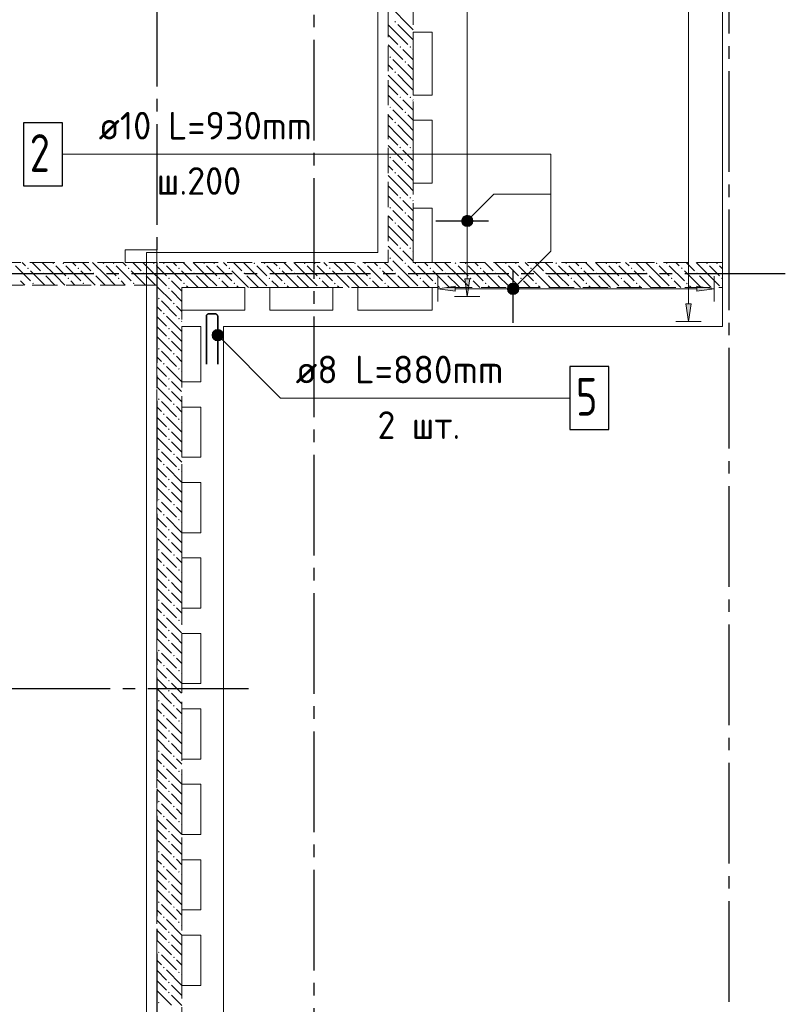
# Model space of a CAD drawing. Header units: millimetres. Extents: x 0 to 43617, y 0 to 59400.
# Tile 39 of 45: x 20734 to 26824, y 36520 to 44350. Entities that reach past the tile are written whole.
import ezdxf

# ---------------------------------------------------------------- set-up
doc = ezdxf.new("R2010")
doc.units = ezdxf.units.MM
doc.linetypes.add('______2', pattern=[270, 200, -70])
doc.linetypes.add('______5', pattern=[1100, 800, -100, 100, -100])
doc.layers.add('ЖБ Перекрытие верхний уровень', color=7, linetype='Continuous', lineweight=25, true_color=0xe0e0ff)
doc.layers.add('ЖБ Стена верхний уровень', color=7, linetype='Continuous', lineweight=25, true_color=0x006e00)
for name, color, linetype, lineweight in [('Обрамление П-обр. равн.', 7, 'Continuous', 25), ('Оси', 40, '______5', 18), ('Позиционная метка линия выноска', 7, 'Continuous', 13), ('Позиционная метка номер позиции', 7, 'Continuous', 13), ('Фиксатор', 7, 'Continuous', 25)]:
    doc.layers.add(name, color=color, linetype=linetype, lineweight=lineweight)
doc.styles.add('ISOCPEUR', font='txt')

msp = doc.modelspace()

# ---------------------------------------------------------------- hatches: boundary and pattern name
at = {"layer": 'ЖБ Стена верхний уровень', "linetype": 'Continuous', "lineweight": 18, "transparency": 33554687}
for points in [[(23714.5, 44333.1), (23721, 44339.6), (23727.4, 44333.1), (23721, 44326.6)], [(23754.4, 44133.1), (23760.9, 44139.6), (23767.4, 44133.1), (23760.9, 44126.6)], [(23834.5, 44133.1), (23840.9, 44139.6), (23847.4, 44133.1), (23840.9, 44126.6)], [(23674.5, 44053.1), (23681, 44059.6), (23687.5, 44053.1), (23681, 44046.6)], [(23794.5, 44013.1), (23801, 44019.6), (23807.5, 44013.1), (23801, 44006.6)], [(23714.5, 43933.1), (23721, 43939.6), (23727.4, 43933.1), (23721, 43926.6)], [(23754.4, 43733.1), (23760.9, 43739.6), (23767.4, 43733.1), (23760.9, 43726.6)], [(23834.5, 43733.1), (23840.9, 43739.6), (23847.4, 43733.1), (23840.9, 43726.6)], [(23674.5, 43653.1), (23681, 43659.6), (23687.5, 43653.1), (23681, 43646.6)], [(23794.5, 43613.1), (23801, 43619.6), (23807.5, 43613.1), (23801, 43606.6)], [(23714.5, 43533.1), (23721, 43539.6), (23727.4, 43533.1), (23721, 43526.6)], [(23754.4, 43333.1), (23760.9, 43339.6), (23767.4, 43333.1), (23760.9, 43326.6)], [(23834.5, 43333.1), (23840.9, 43339.6), (23847.4, 43333.1), (23840.9, 43326.6)], [(23674.5, 43253.1), (23681, 43259.6), (23687.5, 43253.1), (23681, 43246.6)], [(23794.5, 43213.1), (23801, 43219.6), (23807.5, 43213.1), (23801, 43206.6)], [(23714.5, 43133.1), (23721, 43139.6), (23727.4, 43133.1), (23721, 43126.6)], [(23754.4, 42933.1), (23760.9, 42939.6), (23767.4, 42933.1), (23760.9, 42926.6)], [(23834.5, 42933.1), (23840.9, 42939.6), (23847.4, 42933.1), (23840.9, 42926.6)], [(23674.5, 42853.1), (23681, 42859.6), (23687.5, 42853.1), (23681, 42846.6)], [(23794.5, 42813.1), (23801, 42819.6), (23807.5, 42813.1), (23801, 42806.6)], [(23714.5, 42733.1), (23721, 42739.6), (23727.4, 42733.1), (23721, 42726.6)], [(23754.4, 42533.1), (23760.9, 42539.6), (23767.4, 42533.1), (23760.9, 42526.6)], [(23834.5, 42533.1), (23840.9, 42539.6), (23847.4, 42533.1), (23840.9, 42526.6)], [(23674.5, 42453.1), (23681, 42459.6), (23687.5, 42453.1), (23681, 42446.6)], [(20794.5, 42373.1), (20801, 42379.6), (20807.5, 42373.1), (20801, 42366.6)], [(20994.5, 42413.1), (21001, 42419.6), (21007.5, 42413.1), (21001, 42406.6)], [(21074.5, 42413.1), (21081, 42419.6), (21087.5, 42413.1), (21081, 42406.6)], [(21194.5, 42373.1), (21201, 42379.6), (21207.5, 42373.1), (21201, 42366.6)], [(21394.5, 42413.1), (21401, 42419.6), (21407.5, 42413.1), (21401, 42406.6)], [(21474.5, 42413.1), (21481, 42419.6), (21487.5, 42413.1), (21481, 42406.6)], [(21594.5, 42373.1), (21601, 42379.6), (21607.5, 42373.1), (21601, 42366.6)], [(21794.5, 42413.1), (21801, 42419.6), (21807.5, 42413.1), (21801, 42406.6)], [(21874.5, 42413.1), (21881, 42419.6), (21887.5, 42413.1), (21881, 42406.6)], [(21994.5, 42373.1), (22001, 42379.6), (22007.5, 42373.1), (22001, 42366.6)], [(22194.5, 42413.1), (22201, 42419.6), (22207.5, 42413.1), (22201, 42406.6)], [(22274.5, 42413.1), (22281, 42419.6), (22287.5, 42413.1), (22281, 42406.6)], [(22394.5, 42373.1), (22401, 42379.6), (22407.5, 42373.1), (22401, 42366.6)], [(22594.5, 42413.1), (22601, 42419.6), (22607.5, 42413.1), (22601, 42406.6)], [(22674.5, 42413.1), (22681, 42419.6), (22687.5, 42413.1), (22681, 42406.6)], [(22794.5, 42373.1), (22801, 42379.6), (22807.5, 42373.1), (22801, 42366.6)], [(22994.5, 42413.1), (23001, 42419.6), (23007.5, 42413.1), (23001, 42406.6)], [(23074.5, 42413.1), (23081, 42419.6), (23087.5, 42413.1), (23081, 42406.6)], [(23194.5, 42373.1), (23201, 42379.6), (23207.5, 42373.1), (23201, 42366.6)], [(23394.5, 42413.1), (23401, 42419.6), (23407.5, 42413.1), (23401, 42406.6)], [(23474.5, 42413.1), (23481, 42419.6), (23487.5, 42413.1), (23481, 42406.6)], [(23594.5, 42373.1), (23601, 42379.6), (23607.5, 42373.1), (23601, 42366.6)], [(23794.5, 42413.1), (23801, 42419.6), (23807.5, 42413.1), (23801, 42406.6)], [(23874.5, 42413.1), (23881, 42419.6), (23887.5, 42413.1), (23881, 42406.6)], [(23994.5, 42373.1), (24001, 42379.6), (24007.5, 42373.1), (24001, 42366.6)], [(24194.5, 42413.1), (24201, 42419.6), (24207.5, 42413.1), (24201, 42406.6)], [(24274.5, 42413.1), (24281, 42419.6), (24287.5, 42413.1), (24281, 42406.6)], [(24394.5, 42373.1), (24401, 42379.6), (24407.5, 42373.1), (24401, 42366.6)], [(24594.5, 42413.1), (24601, 42419.6), (24607.5, 42413.1), (24601, 42406.6)], [(24674.5, 42413.1), (24681, 42419.6), (24687.5, 42413.1), (24681, 42406.6)], [(24794.5, 42373.1), (24801, 42379.6), (24807.5, 42373.1), (24801, 42366.6)], [(24994.5, 42413.1), (25001, 42419.6), (25007.5, 42413.1), (25001, 42406.6)], [(25074.5, 42413.1), (25081, 42419.6), (25087.5, 42413.1), (25081, 42406.6)], [(25194.5, 42373.1), (25201, 42379.6), (25207.5, 42373.1), (25201, 42366.6)], [(25394.5, 42413.1), (25401, 42419.6), (25407.5, 42413.1), (25401, 42406.6)], [(25474.5, 42413.1), (25481, 42419.6), (25487.5, 42413.1), (25481, 42406.6)], [(25594.5, 42373.1), (25601, 42379.6), (25607.5, 42373.1), (25601, 42366.6)], [(25794.5, 42413.1), (25801, 42419.6), (25807.5, 42413.1), (25801, 42406.6)], [(25874.5, 42413.1), (25881, 42419.6), (25887.5, 42413.1), (25881, 42406.6)], [(25994.5, 42373.1), (26001, 42379.6), (26007.5, 42373.1), (26001, 42366.6)], [(26194.5, 42413.1), (26201, 42419.6), (26207.5, 42413.1), (26201, 42406.6)], [(26274.5, 42413.1), (26281, 42419.6), (26287.5, 42413.1), (26281, 42406.6)], [(20914.5, 42333.1), (20921, 42339.6), (20927.4, 42333.1), (20921, 42326.6)], [(21114.5, 42293.1), (21121, 42299.6), (21127.4, 42293.1), (21121, 42286.6)], [(21314.5, 42333.1), (21321, 42339.6), (21327.4, 42333.1), (21321, 42326.6)], [(21514.5, 42293.1), (21521, 42299.6), (21527.4, 42293.1), (21521, 42286.6)], [(21714.5, 42333.1), (21721, 42339.6), (21727.4, 42333.1), (21721, 42326.6)], [(21914.5, 42293.1), (21921, 42299.6), (21927.4, 42293.1), (21921, 42286.6)], [(22114.5, 42333.1), (22121, 42339.6), (22127.4, 42333.1), (22121, 42326.6)], [(22314.5, 42293.1), (22321, 42299.6), (22327.4, 42293.1), (22321, 42286.6)], [(22514.5, 42333.1), (22521, 42339.6), (22527.4, 42333.1), (22521, 42326.6)], [(22714.5, 42293.1), (22721, 42299.6), (22727.4, 42293.1), (22721, 42286.6)], [(22914.5, 42333.1), (22921, 42339.6), (22927.4, 42333.1), (22921, 42326.6)], [(23114.5, 42293.1), (23121, 42299.6), (23127.4, 42293.1), (23121, 42286.6)], [(23314.5, 42333.1), (23321, 42339.6), (23327.4, 42333.1), (23321, 42326.6)], [(23514.5, 42293.1), (23521, 42299.6), (23527.4, 42293.1), (23521, 42286.6)], [(23714.5, 42333.1), (23721, 42339.6), (23727.4, 42333.1), (23721, 42326.6)], [(23914.5, 42293.1), (23921, 42299.6), (23927.4, 42293.1), (23921, 42286.6)], [(24114.5, 42333.1), (24121, 42339.6), (24127.4, 42333.1), (24121, 42326.6)], [(24314.5, 42293.1), (24321, 42299.6), (24327.4, 42293.1), (24321, 42286.6)], [(24514.5, 42333.1), (24521, 42339.6), (24527.4, 42333.1), (24521, 42326.6)], [(24714.5, 42293.1), (24721, 42299.6), (24727.4, 42293.1), (24721, 42286.6)], [(24914.5, 42333.1), (24921, 42339.6), (24927.4, 42333.1), (24921, 42326.6)], [(25114.5, 42293.1), (25121, 42299.6), (25127.4, 42293.1), (25121, 42286.6)], [(25314.5, 42333.1), (25321, 42339.6), (25327.4, 42333.1), (25321, 42326.6)], [(25514.5, 42293.1), (25521, 42299.6), (25527.4, 42293.1), (25521, 42286.6)], [(25714.5, 42333.1), (25721, 42339.6), (25727.4, 42333.1), (25721, 42326.6)], [(25914.5, 42293.1), (25921, 42299.6), (25927.4, 42293.1), (25921, 42286.6)], [(26114.5, 42333.1), (26121, 42339.6), (26127.4, 42333.1), (26121, 42326.6)], [(26314.5, 42293.1), (26321, 42299.6), (26324, 42296.6), (26324, 42289.7), (26321, 42286.6)], [(20834.5, 42253.1), (20840.9, 42259.6), (20847.4, 42253.1), (20840.9, 42246.6)], [(21234.5, 42253.1), (21240.9, 42259.6), (21247.4, 42253.1), (21240.9, 42246.6)], [(21634.5, 42253.1), (21640.9, 42259.6), (21647.4, 42253.1), (21640.9, 42246.6)], [(21914.5, 42213.1), (21921, 42219.6), (21927.4, 42213.1), (21921, 42206.6)], [(22034.5, 42253.1), (22040.9, 42259.6), (22047.4, 42253.1), (22040.9, 42246.6)], [(22434.5, 42253.1), (22440.9, 42259.6), (22447.4, 42253.1), (22440.9, 42246.6)], [(22834.5, 42253.1), (22840.9, 42259.6), (22847.4, 42253.1), (22840.9, 42246.6)], [(23234.5, 42253.1), (23240.9, 42259.6), (23247.4, 42253.1), (23240.9, 42246.6)], [(23634.5, 42253.1), (23640.9, 42259.6), (23647.4, 42253.1), (23640.9, 42246.6)], [(24034.5, 42253.1), (24040.9, 42259.6), (24047.4, 42253.1), (24040.9, 42246.6)], [(24434.5, 42253.1), (24440.9, 42259.6), (24447.4, 42253.1), (24440.9, 42246.6)], [(24834.5, 42253.1), (24840.9, 42259.6), (24847.4, 42253.1), (24840.9, 42246.6)], [(25234.5, 42253.1), (25240.9, 42259.6), (25247.4, 42253.1), (25240.9, 42246.6)], [(25634.5, 42253.1), (25640.9, 42259.6), (25647.4, 42253.1), (25640.9, 42246.6)], [(26034.5, 42253.1), (26040.9, 42259.6), (26047.4, 42253.1), (26040.9, 42246.6)], [(21834.5, 42133.1), (21840.9, 42139.6), (21847.4, 42133.1), (21840.9, 42126.6)], [(21954.4, 42093.1), (21960.9, 42099.6), (21967.4, 42093.1), (21960.9, 42086.6)], [(21874.5, 42013.1), (21881, 42019.6), (21887.5, 42013.1), (21881, 42006.6)], [(21994.5, 41973.1), (22001, 41979.6), (22007.5, 41973.1), (22001, 41966.6)], [(21914.5, 41893.1), (21921, 41899.6), (21927.4, 41893.1), (21921, 41886.6)], [(21914.5, 41813.1), (21921, 41819.6), (21927.4, 41813.1), (21921, 41806.6)], [(21834.5, 41733.1), (21840.9, 41739.6), (21847.4, 41733.1), (21840.9, 41726.6)], [(21954.4, 41693.1), (21960.9, 41699.6), (21967.4, 41693.1), (21960.9, 41686.6)], [(21874.5, 41613.1), (21881, 41619.6), (21887.5, 41613.1), (21881, 41606.6)], [(21994.5, 41573.1), (22001, 41579.6), (22007.5, 41573.1), (22001, 41566.6)], [(21914.5, 41493.1), (21921, 41499.6), (21927.4, 41493.1), (21921, 41486.6)], [(21914.5, 41413.1), (21921, 41419.6), (21927.4, 41413.1), (21921, 41406.6)], [(21834.5, 41333.1), (21840.9, 41339.6), (21847.4, 41333.1), (21840.9, 41326.6)], [(21954.4, 41293.1), (21960.9, 41299.6), (21967.4, 41293.1), (21960.9, 41286.6)], [(21874.5, 41213.1), (21881, 41219.6), (21887.5, 41213.1), (21881, 41206.6)], [(21994.5, 41173.1), (22001, 41179.6), (22007.5, 41173.1), (22001, 41166.6)], [(21914.5, 41093.1), (21921, 41099.6), (21927.4, 41093.1), (21921, 41086.6)], [(21914.5, 41013.1), (21921, 41019.6), (21927.4, 41013.1), (21921, 41006.6)], [(21834.5, 40933.1), (21840.9, 40939.6), (21847.4, 40933.1), (21840.9, 40926.6)], [(21954.4, 40893.1), (21960.9, 40899.6), (21967.4, 40893.1), (21960.9, 40886.6)], [(21874.5, 40813.1), (21881, 40819.6), (21887.5, 40813.1), (21881, 40806.6)], [(21994.5, 40773.1), (22001, 40779.6), (22007.5, 40773.1), (22001, 40766.6)], [(21914.5, 40693.1), (21921, 40699.6), (21927.4, 40693.1), (21921, 40686.6)], [(21914.5, 40613.1), (21921, 40619.6), (21927.4, 40613.1), (21921, 40606.6)], [(21834.5, 40533.1), (21840.9, 40539.6), (21847.4, 40533.1), (21840.9, 40526.6)], [(21954.4, 40493.1), (21960.9, 40499.6), (21967.4, 40493.1), (21960.9, 40486.6)], [(21874.5, 40413.1), (21881, 40419.6), (21887.5, 40413.1), (21881, 40406.6)], [(21994.5, 40373.1), (22001, 40379.6), (22007.5, 40373.1), (22001, 40366.6)], [(21914.5, 40293.1), (21921, 40299.6), (21927.4, 40293.1), (21921, 40286.6)], [(21914.5, 40213.1), (21921, 40219.6), (21927.4, 40213.1), (21921, 40206.6)], [(21834.5, 40133.1), (21840.9, 40139.6), (21847.4, 40133.1), (21840.9, 40126.6)], [(21954.4, 40093.1), (21960.9, 40099.6), (21967.4, 40093.1), (21960.9, 40086.6)], [(21874.5, 40013.1), (21881, 40019.6), (21887.5, 40013.1), (21881, 40006.6)], [(21994.5, 39973.1), (22001, 39979.6), (22007.5, 39973.1), (22001, 39966.6)], [(21914.5, 39893.1), (21921, 39899.6), (21927.4, 39893.1), (21921, 39886.6)], [(21914.5, 39813.1), (21921, 39819.6), (21927.4, 39813.1), (21921, 39806.6)], [(21834.5, 39733.1), (21840.9, 39739.6), (21847.4, 39733.1), (21840.9, 39726.6)], [(21954.4, 39693.1), (21960.9, 39699.6), (21967.4, 39693.1), (21960.9, 39686.6)], [(21874.5, 39613.1), (21881, 39619.6), (21887.5, 39613.1), (21881, 39606.6)], [(21994.5, 39573.1), (22001, 39579.6), (22007.5, 39573.1), (22001, 39566.6)], [(21914.5, 39493.1), (21921, 39499.6), (21927.4, 39493.1), (21921, 39486.6)], [(21914.5, 39413.1), (21921, 39419.6), (21927.4, 39413.1), (21921, 39406.6)], [(21834.5, 39333.1), (21840.9, 39339.6), (21847.4, 39333.1), (21840.9, 39326.6)], [(21954.4, 39293.1), (21960.9, 39299.6), (21967.4, 39293.1), (21960.9, 39286.6)], [(21874.5, 39213.1), (21881, 39219.6), (21887.5, 39213.1), (21881, 39206.6)], [(21994.5, 39173.1), (22001, 39179.6), (22007.5, 39173.1), (22001, 39166.6)], [(21914.5, 39093.1), (21921, 39099.6), (21927.4, 39093.1), (21921, 39086.6)], [(21914.5, 39013.1), (21921, 39019.6), (21927.4, 39013.1), (21921, 39006.6)], [(21834.5, 38933.1), (21840.9, 38939.6), (21847.4, 38933.1), (21840.9, 38926.6)], [(21954.4, 38893.1), (21960.9, 38899.6), (21967.4, 38893.1), (21960.9, 38886.6)], [(21874.5, 38813.1), (21881, 38819.6), (21887.5, 38813.1), (21881, 38806.6)], [(21994.5, 38773.1), (22001, 38779.6), (22007.5, 38773.1), (22001, 38766.6)], [(21914.5, 38693.1), (21921, 38699.6), (21927.4, 38693.1), (21921, 38686.6)], [(21914.5, 38613.1), (21921, 38619.6), (21927.4, 38613.1), (21921, 38606.6)], [(21834.5, 38533.1), (21840.9, 38539.6), (21847.4, 38533.1), (21840.9, 38526.6)], [(21954.4, 38493.1), (21960.9, 38499.6), (21967.4, 38493.1), (21960.9, 38486.6)], [(21874.5, 38413.1), (21881, 38419.6), (21887.5, 38413.1), (21881, 38406.6)], [(21994.5, 38373.1), (22001, 38379.6), (22007.5, 38373.1), (22001, 38366.6)], [(21914.5, 38293.1), (21921, 38299.6), (21927.4, 38293.1), (21921, 38286.6)], [(21914.5, 38213.1), (21921, 38219.6), (21927.4, 38213.1), (21921, 38206.6)], [(21834.5, 38133.1), (21840.9, 38139.6), (21847.4, 38133.1), (21840.9, 38126.6)], [(21954.4, 38093.1), (21960.9, 38099.6), (21967.4, 38093.1), (21960.9, 38086.6)], [(21874.5, 38013.1), (21881, 38019.6), (21887.5, 38013.1), (21881, 38006.6)], [(21994.5, 37973.1), (22001, 37979.6), (22007.5, 37973.1), (22001, 37966.6)], [(21914.5, 37893.1), (21921, 37899.6), (21927.4, 37893.1), (21921, 37886.6)], [(21914.5, 37813.1), (21921, 37819.6), (21927.4, 37813.1), (21921, 37806.6)], [(21834.5, 37733.1), (21840.9, 37739.6), (21847.4, 37733.1), (21840.9, 37726.6)], [(21954.4, 37693.1), (21960.9, 37699.6), (21967.4, 37693.1), (21960.9, 37686.6)], [(21874.5, 37613.1), (21881, 37619.6), (21887.5, 37613.1), (21881, 37606.6)], [(21994.5, 37573.1), (22001, 37579.6), (22007.5, 37573.1), (22001, 37566.6)], [(21914.5, 37493.1), (21921, 37499.6), (21927.4, 37493.1), (21921, 37486.6)], [(21914.5, 37413.1), (21921, 37419.6), (21927.4, 37413.1), (21921, 37406.6)], [(21834.5, 37333.1), (21840.9, 37339.6), (21847.4, 37333.1), (21840.9, 37326.6)], [(21954.4, 37293.1), (21960.9, 37299.6), (21967.4, 37293.1), (21960.9, 37286.6)], [(21874.5, 37213.1), (21881, 37219.6), (21887.5, 37213.1), (21881, 37206.6)], [(21994.5, 37173.1), (22001, 37179.6), (22007.5, 37173.1), (22001, 37166.6)], [(21914.5, 37093.1), (21921, 37099.6), (21927.4, 37093.1), (21921, 37086.6)], [(21914.5, 37013.1), (21921, 37019.6), (21927.4, 37013.1), (21921, 37006.6)], [(21834.5, 36933.1), (21840.9, 36939.6), (21847.4, 36933.1), (21840.9, 36926.6)], [(21954.4, 36893.1), (21960.9, 36899.6), (21967.4, 36893.1), (21960.9, 36886.6)], [(21874.5, 36813.1), (21881, 36819.6), (21887.5, 36813.1), (21881, 36806.6)], [(21994.5, 36773.1), (22001, 36779.6), (22007.5, 36773.1), (22001, 36766.6)], [(21914.5, 36693.1), (21921, 36699.6), (21927.4, 36693.1), (21921, 36686.6)], [(21914.5, 36613.1), (21921, 36619.6), (21927.4, 36613.1), (21921, 36606.6)], [(21834.5, 36533.1), (21840.9, 36539.6), (21847.4, 36533.1), (21840.9, 36526.6)]]:
    msp.add_hatch(color=7, dxfattribs=at).paths.add_polyline_path(points, flags=16)
at = {"layer": 'Обрамление П-обр. равн.', "linetype": 'Continuous', "lineweight": 13, "transparency": 33554687}
for points in [[(24256.5, 42750), (24331.5, 42750), (24326.2, 42768.8)], [(24256.5, 42750), (24326.2, 42768.8), (24261.7, 42768.8)], [(24261.7, 42768.8), (24326.2, 42768.8), (24312.8, 42782.3)], [(24261.7, 42768.8), (24312.8, 42782.3), (24275.3, 42782.3)], [(24275.3, 42782.3), (24312.8, 42782.3), (24294, 42787.5)], [(24261.7, 42731.2), (24331.5, 42750), (24256.5, 42750)], [(24261.7, 42731.2), (24326.2, 42731.2), (24331.5, 42750)], [(24275.3, 42717.7), (24326.2, 42731.2), (24261.7, 42731.2)], [(24275.3, 42717.7), (24312.8, 42717.7), (24326.2, 42731.2)], [(24312.8, 42717.7), (24275.3, 42717.7), (24294, 42712.5)], [(24626.7, 42191.2), (24626.7, 42228.7), (24621.5, 42210)], [(24626.7, 42228.7), (24640.2, 42177.7), (24640.2, 42242.2)], [(24626.7, 42228.7), (24626.7, 42191.2), (24640.2, 42177.7)], [(24640.2, 42242.2), (24659, 42172.5), (24659, 42247.5)], [(24640.2, 42242.2), (24640.2, 42177.7), (24659, 42172.5)], [(24659, 42247.5), (24659, 42172.5), (24677.7, 42177.7)], [(24659, 42247.5), (24677.7, 42177.7), (24677.7, 42242.2)], [(24677.7, 42242.2), (24677.7, 42177.7), (24691.2, 42191.2)], [(24677.7, 42242.2), (24691.2, 42191.2), (24691.2, 42228.7)], [(24691.2, 42228.7), (24691.2, 42191.2), (24696.5, 42210)], [(26119, 42190), (26259, 42210), (26119, 42230)]]:
    msp.add_hatch(color=7, dxfattribs=at).paths.add_polyline_path(points)
for points in [[(24314, 42290), (24294, 42150), (24274, 42290)], [(24199, 42190), (24059, 42210), (24199, 42230)], [(26074, 42090), (26054, 41950), (26034, 42090)]]:
    msp.add_hatch(color=7, dxfattribs=at).paths.add_polyline_path(points, flags=16)
at = {"layer": 'Позиционная метка номер позиции', "linetype": 'Continuous', "lineweight": 13, "transparency": 33554687}
for points in [[(24250.7, 42761.5), (24325.8, 42718.2), (24262.2, 42781.8)], [(24250.7, 42738.5), (24305.5, 42706.7), (24250.7, 42761.5)], [(24250.7, 42761.5), (24305.5, 42706.7), (24325.8, 42718.2)], [(24262.2, 42781.8), (24337.3, 42738.5), (24282.5, 42793.3)], [(24262.2, 42781.8), (24325.8, 42718.2), (24337.3, 42738.5)], [(24282.5, 42793.3), (24337.3, 42738.5), (24337.3, 42761.5)], [(24282.5, 42793.3), (24337.3, 42761.5), (24305.5, 42793.3)], [(24305.5, 42793.3), (24337.3, 42761.5), (24325.8, 42781.8)], [(24282.5, 42706.7), (24250.7, 42738.5), (24262.2, 42718.2)], [(24250.7, 42738.5), (24282.5, 42706.7), (24305.5, 42706.7)], [(24615.7, 42221.5), (24690.8, 42178.2), (24627.2, 42241.8)], [(24615.7, 42198.5), (24670.5, 42166.7), (24615.7, 42221.5)], [(24615.7, 42221.5), (24670.5, 42166.7), (24690.8, 42178.2)], [(24627.2, 42241.8), (24702.3, 42198.5), (24647.5, 42253.3)], [(24627.2, 42241.8), (24690.8, 42178.2), (24702.3, 42198.5)], [(24647.5, 42253.3), (24702.3, 42198.5), (24702.3, 42221.5)], [(24647.5, 42253.3), (24702.3, 42221.5), (24670.5, 42253.3)], [(24670.5, 42253.3), (24702.3, 42221.5), (24690.8, 42241.8)], [(24647.5, 42166.7), (24615.7, 42198.5), (24627.2, 42178.2)], [(24615.7, 42198.5), (24647.5, 42166.7), (24670.5, 42166.7)], [(22265.7, 41852.4), (22297.5, 41884.3), (22277.2, 41872.8)], [(22297.5, 41884.3), (22265.7, 41852.4), (22265.7, 41829.5)], [(22297.5, 41884.3), (22265.7, 41829.5), (22320.5, 41884.3)], [(22320.5, 41884.3), (22265.7, 41829.5), (22277.2, 41809.2)], [(22320.5, 41884.3), (22277.2, 41809.2), (22340.8, 41872.8)], [(22340.8, 41872.8), (22277.2, 41809.2), (22297.5, 41797.7)], [(22340.8, 41872.8), (22297.5, 41797.7), (22352.3, 41852.4)], [(22352.3, 41852.4), (22297.5, 41797.7), (22320.5, 41797.7)], [(22352.3, 41852.4), (22320.5, 41797.7), (22352.3, 41829.5)], [(22352.3, 41829.5), (22320.5, 41797.7), (22340.8, 41809.2)]]:
    msp.add_hatch(color=7, dxfattribs=at).paths.add_polyline_path(points)

# ---------------------------------------------------------------- linework, layer by layer
at = {"layer": 'ЖБ Перекрытие верхний уровень', "color": 7, "linetype": 'Continuous', "lineweight": 18, "transparency": 33554687}
for p, q in [((26324, 41910), (26324, 50590)), ((23864, 43750), (23864, 44250)), ((23864, 44250), (24014, 44250)), ((24014, 44250), (24014, 43750)), ((24014, 43750), (23864, 43750)), ((23864, 43050), (23864, 43550)), ((23864, 43550), (24014, 43550)), ((24014, 43550), (24014, 43050)), ((24014, 43050), (23864, 43050)), ((23864, 42850), (24014, 42850)), ((23864, 42420), (23864, 42850)), ((24014, 42850), (24014, 42420)), ((21824, 42520), (21574, 42520)), ((21574, 42520), (21574, 42420)), ((21824, 42420), (21824, 42520)), ((21574, 42420), (21824, 42420)), ((24014, 42420), (23864, 42420)), ((22024, 42040), (22024, 42220)), ((22024, 42220), (22524, 42220)), ((22524, 42220), (22524, 42040)), ((22724, 42040), (22724, 42220)), ((22724, 42220), (23224, 42220)), ((23224, 42220), (23224, 42040)), ((23424, 42220), (24014, 42220)), ((23424, 42040), (23424, 42220)), ((24014, 42220), (24014, 42040)), ((22524, 42040), (22024, 42040)), ((23224, 42040), (22724, 42040)), ((24014, 42040), (23424, 42040)), ((22024, 41470), (22024, 41910)), ((22024, 41910), (22174, 41910)), ((22174, 41910), (22174, 41470)), ((22354, 32653), (22354, 41910)), ((22354, 41910), (26324, 41910)), ((22174, 41470), (22024, 41470)), ((22024, 40870), (22024, 41270)), ((22024, 41270), (22174, 41270)), ((22174, 41270), (22174, 40870)), ((22174, 40870), (22024, 40870)), ((22024, 40270), (22024, 40670)), ((22024, 40670), (22174, 40670)), ((22174, 40670), (22174, 40270)), ((22174, 40270), (22024, 40270)), ((22024, 40070), (22174, 40070)), ((22024, 39670), (22024, 40070)), ((22174, 40070), (22174, 39670)), ((22174, 39670), (22024, 39670)), ((22024, 39070), (22024, 39470)), ((22024, 39470), (22174, 39470)), ((22174, 39470), (22174, 39070)), ((22174, 39070), (22024, 39070)), ((22024, 38470), (22024, 38870)), ((22024, 38870), (22174, 38870)), ((22174, 38870), (22174, 38470)), ((22174, 38470), (22024, 38470)), ((22024, 38270), (22174, 38270)), ((22024, 37870), (22024, 38270)), ((22174, 38270), (22174, 37870)), ((22174, 37870), (22024, 37870)), ((22024, 37670), (22174, 37670)), ((22024, 37270), (22024, 37670)), ((22174, 37670), (22174, 37270)), ((22174, 37270), (22024, 37270)), ((22024, 37070), (22174, 37070)), ((22024, 36670), (22024, 37070)), ((22174, 37070), (22174, 36670)), ((22174, 36670), (22024, 36670))]:
    msp.add_line(p, q, dxfattribs=at)
at = {"layer": 'ЖБ Стена верхний уровень', "color": 251, "linetype": '______2', "lineweight": 13, "true_color": 0x656565, "transparency": 33554687}
for p, q in [((23664, 44950), (23664, 42420)), ((23864, 42420), (23864, 44950)), ((21824, 42420), (16924, 42420)), ((23664, 42420), (21824, 42420)), ((26324, 42420), (23864, 42420)), ((26324, 42220), (26324, 42420)), ((16244, 42240), (21824, 42240)), ((21824, 42240), (21824, 42220)), ((21824, 42220), (21824, 35830)), ((22024, 42220), (23664, 42220)), ((22024, 32516.4), (22024, 42220)), ((23664, 42220), (23864, 42220)), ((23864, 42220), (26324, 42220))]:
    msp.add_line(p, q, dxfattribs=at)
at = {"layer": 'ЖБ Стена верхний уровень', "color": 9, "linetype": 'Continuous', "lineweight": 18, "true_color": 0xc7c7c7, "transparency": 33554687}
for p, q in [((23821, 44313.1), (23701, 44433.1)), ((23740.9, 44233.1), (23664, 44310.1)), ((23740.9, 44313.1), (23821, 44233.1)), ((23821, 44313.1), (23864, 44270.1)), ((23664, 44230.1), (23740.9, 44153.1)), ((23740.9, 44233.1), (23821, 44153.1)), ((23821, 44233.1), (23864, 44190.1)), ((23664, 44150.1), (23781, 44033.1)), ((23821, 44073.1), (23781, 44113.1)), ((23860.9, 44113.1), (23864, 44110.1)), ((23821, 43913.1), (23701, 44033.1)), ((23860.9, 44033.1), (23821, 44073.1)), ((23664, 43990.1), (23701, 43953.1)), ((23821, 43993.1), (23864, 43950.1)), ((23740.9, 43833.1), (23664, 43910.1)), ((23740.9, 43913.1), (23821, 43833.1)), ((23821, 43913.1), (23864, 43870.1)), ((23664, 43830.1), (23740.9, 43753.1)), ((23740.9, 43833.1), (23821, 43753.1)), ((23821, 43833.1), (23864, 43790.1)), ((23664, 43750.1), (23781, 43633.1)), ((23821, 43673.1), (23781, 43713.1)), ((23860.9, 43713.1), (23864, 43710.1)), ((23821, 43513.1), (23701, 43633.1)), ((23860.9, 43633.1), (23821, 43673.1)), ((23664, 43590.1), (23701, 43553.1)), ((23821, 43593.1), (23864, 43550.1)), ((23740.9, 43433.1), (23664, 43510.1)), ((23740.9, 43513.1), (23821, 43433.1)), ((23821, 43513.1), (23864, 43470.1)), ((23664, 43430.1), (23740.9, 43353.1)), ((23740.9, 43433.1), (23821, 43353.1)), ((23821, 43433.1), (23864, 43390.1)), ((23664, 43350.1), (23781, 43233.1)), ((23821, 43273.1), (23781, 43313.1)), ((23860.9, 43313.1), (23864, 43310.1)), ((23821, 43113.1), (23701, 43233.1)), ((23860.9, 43233.1), (23821, 43273.1)), ((23664, 43190.1), (23701, 43153.1)), ((23821, 43193.1), (23864, 43150.1)), ((23740.9, 43033.1), (23664, 43110.1)), ((23740.9, 43113.1), (23821, 43033.1)), ((23821, 43113.1), (23864, 43070.1)), ((23664, 43030.1), (23740.9, 42953.1)), ((23740.9, 43033.1), (23821, 42953.1)), ((23821, 43033.1), (23864, 42990.1)), ((23664, 42950.1), (23781, 42833.1)), ((23821, 42873.1), (23781, 42913.1)), ((23860.9, 42913.1), (23864, 42910.1)), ((23821, 42713.1), (23701, 42833.1)), ((23860.9, 42833.1), (23821, 42873.1)), ((23664, 42790.1), (23701, 42753.1)), ((23821, 42793.1), (23864, 42750.1)), ((23740.9, 42633.1), (23664, 42710.1)), ((23740.9, 42713.1), (23821, 42633.1)), ((23821, 42713.1), (23864, 42670.1)), ((23664, 42630.1), (23740.9, 42553.1)), ((23740.9, 42633.1), (23821, 42553.1)), ((23821, 42633.1), (23864, 42590.1)), ((23664, 42550.1), (23781, 42433.1)), ((23821, 42473.1), (23781, 42513.1)), ((23860.9, 42433.1), (23821, 42473.1)), ((23860.9, 42513.1), (23864, 42510.1)), ((20701, 42393.1), (20821, 42273.1)), ((20754.1, 42420), (20781, 42393.1)), ((20834.1, 42420), (20901, 42353.1)), ((21021, 42313.1), (20914.1, 42420)), ((21021, 42393.1), (21101, 42313.1)), ((21101, 42393.1), (21221, 42273.1)), ((21154.1, 42420), (21181, 42393.1)), ((21234.1, 42420), (21301, 42353.1)), ((21421, 42313.1), (21314.1, 42420)), ((21421, 42393.1), (21501, 42313.1)), ((21501, 42393.1), (21621, 42273.1)), ((21554.1, 42420), (21581, 42393.1)), ((21634.1, 42420), (21701, 42353.1)), ((21821, 42313.1), (21714.1, 42420)), ((21821, 42393.1), (21824, 42390.1)), ((21824, 42390.1), (21901, 42313.1)), ((21901, 42393.1), (22021, 42273.1)), ((21954.1, 42420), (21981, 42393.1)), ((22034.1, 42420), (22101, 42353.1)), ((22221, 42313.1), (22114.1, 42420)), ((22221, 42393.1), (22301, 42313.1)), ((22301, 42393.1), (22421, 42273.1)), ((22354.1, 42420), (22381, 42393.1)), ((22434.1, 42420), (22501, 42353.1)), ((22621, 42313.1), (22514.1, 42420)), ((22621, 42393.1), (22701, 42313.1)), ((22701, 42393.1), (22821, 42273.1)), ((22754.1, 42420), (22781, 42393.1)), ((22834.1, 42420), (22901, 42353.1)), ((23021, 42313.1), (22914.1, 42420)), ((23021, 42393.1), (23101, 42313.1)), ((23101, 42393.1), (23221, 42273.1)), ((23154.1, 42420), (23181, 42393.1)), ((23234.1, 42420), (23301, 42353.1)), ((23421, 42313.1), (23314.1, 42420)), ((23421, 42393.1), (23501, 42313.1)), ((23501, 42393.1), (23621, 42273.1)), ((23554.1, 42420), (23581, 42393.1)), ((23634.1, 42420), (23664, 42390.1)), ((23664, 42390.1), (23701, 42353.1)), ((23821, 42313.1), (23701, 42433.1)), ((23821, 42393.1), (23864, 42350.1)), ((23901, 42393.1), (24021, 42273.1)), ((23954.1, 42420), (23981, 42393.1)), ((24034.1, 42420), (24101, 42353.1)), ((24221, 42313.1), (24114.1, 42420)), ((24221, 42393.1), (24301, 42313.1)), ((24301, 42393.1), (24421, 42273.1)), ((24354.1, 42420), (24381, 42393.1)), ((24434.1, 42420), (24501, 42353.1)), ((24621, 42313.1), (24514.1, 42420)), ((24621, 42393.1), (24701, 42313.1)), ((24701, 42393.1), (24821, 42273.1)), ((24754.1, 42420), (24781, 42393.1)), ((24834.1, 42420), (24901, 42353.1)), ((25021, 42313.1), (24914.1, 42420)), ((25021, 42393.1), (25101, 42313.1)), ((25101, 42393.1), (25221, 42273.1)), ((25154.1, 42420), (25181, 42393.1)), ((25234.1, 42420), (25301, 42353.1)), ((25421, 42313.1), (25314.1, 42420)), ((25421, 42393.1), (25501, 42313.1)), ((25501, 42393.1), (25621, 42273.1)), ((25554.1, 42420), (25581, 42393.1)), ((25634.1, 42420), (25701, 42353.1)), ((25821, 42313.1), (25714.1, 42420)), ((25821, 42393.1), (25901, 42313.1)), ((25901, 42393.1), (26021, 42273.1)), ((25954.1, 42420), (25981, 42393.1)), ((26034.1, 42420), (26101, 42353.1)), ((26221, 42313.1), (26114.1, 42420)), ((26221, 42393.1), (26301, 42313.1)), ((26301, 42393.1), (26324, 42370.1)), ((20934.1, 42240), (20821, 42353.1)), ((20940.9, 42313.1), (21014.1, 42240)), ((21021, 42313.1), (21094.1, 42240)), ((21334.1, 42240), (21221, 42353.1)), ((21340.9, 42313.1), (21414.1, 42240)), ((21421, 42313.1), (21494.1, 42240)), ((21734.1, 42240), (21621, 42353.1)), ((21740.9, 42313.1), (21814.1, 42240)), ((21821, 42313.1), (21824, 42310.1)), ((21824, 42310.1), (21901, 42233.1)), ((22140.9, 42233.1), (22021, 42353.1)), ((22140.9, 42313.1), (22221, 42233.1)), ((22221, 42313.1), (22301, 42233.1)), ((22540.9, 42233.1), (22421, 42353.1)), ((22540.9, 42313.1), (22621, 42233.1)), ((22621, 42313.1), (22701, 42233.1)), ((22940.9, 42233.1), (22821, 42353.1)), ((22940.9, 42313.1), (23021, 42233.1)), ((23021, 42313.1), (23101, 42233.1)), ((23340.9, 42233.1), (23221, 42353.1)), ((23340.9, 42313.1), (23421, 42233.1)), ((23421, 42313.1), (23501, 42233.1)), ((23664, 42310.1), (23621, 42353.1)), ((23740.9, 42233.1), (23664, 42310.1)), ((23740.9, 42313.1), (23821, 42233.1)), ((23821, 42313.1), (23864, 42270.1)), ((23864, 42350.1), (23901, 42313.1)), ((24140.9, 42233.1), (24021, 42353.1)), ((24140.9, 42313.1), (24221, 42233.1)), ((24221, 42313.1), (24301, 42233.1)), ((24540.9, 42233.1), (24421, 42353.1)), ((24540.9, 42313.1), (24621, 42233.1)), ((24621, 42313.1), (24701, 42233.1)), ((24940.9, 42233.1), (24821, 42353.1)), ((24940.9, 42313.1), (25021, 42233.1)), ((25021, 42313.1), (25101, 42233.1)), ((25340.9, 42233.1), (25221, 42353.1)), ((25340.9, 42313.1), (25421, 42233.1)), ((25421, 42313.1), (25501, 42233.1)), ((25740.9, 42233.1), (25621, 42353.1)), ((25740.9, 42313.1), (25821, 42233.1)), ((25821, 42313.1), (25901, 42233.1)), ((26140.9, 42233.1), (26021, 42353.1)), ((26140.9, 42313.1), (26221, 42233.1)), ((26221, 42313.1), (26301, 42233.1)), ((20774.1, 42240), (20740.9, 42273.1)), ((21174.1, 42240), (21140.9, 42273.1)), ((21574.1, 42240), (21540.9, 42273.1)), ((21824, 42230.1), (21834.1, 42220)), ((21834.1, 42220), (21940.9, 42113.1)), ((21981, 42233.1), (21940.9, 42273.1)), ((21994.1, 42220), (21981, 42233.1)), ((22021, 42193.1), (21994.1, 42220)), ((22060.9, 42233.1), (22074.1, 42220)), ((22140.9, 42233.1), (22154.1, 42220)), ((22221, 42233.1), (22234.1, 42220)), ((22381, 42233.1), (22340.9, 42273.1)), ((22394.1, 42220), (22381, 42233.1)), ((22460.9, 42233.1), (22474.1, 42220)), ((22540.9, 42233.1), (22554.1, 42220)), ((22621, 42233.1), (22634.1, 42220)), ((22781, 42233.1), (22740.9, 42273.1)), ((22794.1, 42220), (22781, 42233.1)), ((22860.9, 42233.1), (22874.1, 42220)), ((22940.9, 42233.1), (22954.1, 42220)), ((23021, 42233.1), (23034.1, 42220)), ((23181, 42233.1), (23140.9, 42273.1)), ((23194.1, 42220), (23181, 42233.1)), ((23260.9, 42233.1), (23274.1, 42220)), ((23340.9, 42233.1), (23354.1, 42220)), ((23421, 42233.1), (23434.1, 42220)), ((23581, 42233.1), (23540.9, 42273.1)), ((23594.1, 42220), (23581, 42233.1)), ((23660.9, 42233.1), (23664, 42230.1)), ((23664, 42230.1), (23674.1, 42220)), ((23740.9, 42233.1), (23754.1, 42220)), ((23821, 42233.1), (23834.1, 42220)), ((23864, 42270.1), (23901, 42233.1)), ((23981, 42233.1), (23940.9, 42273.1)), ((23994.1, 42220), (23981, 42233.1)), ((24060.9, 42233.1), (24074.1, 42220)), ((24140.9, 42233.1), (24154.1, 42220)), ((24221, 42233.1), (24234.1, 42220)), ((24381, 42233.1), (24340.9, 42273.1)), ((24394.1, 42220), (24381, 42233.1)), ((24460.9, 42233.1), (24474.1, 42220)), ((24540.9, 42233.1), (24554.1, 42220)), ((24621, 42233.1), (24634.1, 42220)), ((24781, 42233.1), (24740.9, 42273.1)), ((24794.1, 42220), (24781, 42233.1)), ((24860.9, 42233.1), (24874.1, 42220)), ((24940.9, 42233.1), (24954.1, 42220)), ((25021, 42233.1), (25034.1, 42220)), ((25181, 42233.1), (25140.9, 42273.1)), ((25194.1, 42220), (25181, 42233.1)), ((25260.9, 42233.1), (25274.1, 42220)), ((25340.9, 42233.1), (25354.1, 42220)), ((25421, 42233.1), (25434.1, 42220)), ((25581, 42233.1), (25540.9, 42273.1)), ((25594.1, 42220), (25581, 42233.1)), ((25660.9, 42233.1), (25674.1, 42220)), ((25740.9, 42233.1), (25754.1, 42220)), ((25821, 42233.1), (25834.1, 42220)), ((25981, 42233.1), (25940.9, 42273.1)), ((25994.1, 42220), (25981, 42233.1)), ((26060.9, 42233.1), (26074.1, 42220)), ((26140.9, 42233.1), (26154.1, 42220)), ((26221, 42233.1), (26234.1, 42220)), ((21940.9, 42193.1), (22024, 42110.1)), ((21860.9, 42033.1), (21824, 42070.1)), ((21860.9, 42113.1), (21981, 41993.1)), ((21981, 42073.1), (22024, 42030.1)), ((21824, 41990.1), (21901, 41913.1)), ((21901, 41993.1), (22021, 41873.1)), ((21824, 41910.1), (21901, 41833.1)), ((22024, 41950.1), (22021, 41953.1)), ((21824, 41830.1), (21940.9, 41713.1)), ((21981, 41833.1), (21940.9, 41873.1)), ((22021, 41793.1), (21981, 41833.1)), ((21940.9, 41793.1), (22024, 41710.1)), ((21860.9, 41633.1), (21824, 41670.1)), ((21860.9, 41713.1), (21981, 41593.1)), ((21981, 41673.1), (22024, 41630.1)), ((21824, 41590.1), (21901, 41513.1)), ((21901, 41593.1), (22021, 41473.1)), ((21824, 41510.1), (21901, 41433.1)), ((22024, 41550.1), (22021, 41553.1)), ((21824, 41430.1), (21940.9, 41313.1)), ((21981, 41433.1), (21940.9, 41473.1)), ((22021, 41393.1), (21981, 41433.1)), ((21940.9, 41393.1), (22024, 41310.1)), ((21860.9, 41233.1), (21824, 41270.1)), ((21860.9, 41313.1), (21981, 41193.1)), ((21981, 41273.1), (22024, 41230.1)), ((21824, 41190.1), (21901, 41113.1)), ((21901, 41193.1), (22021, 41073.1)), ((21824, 41110.1), (21901, 41033.1)), ((22024, 41150.1), (22021, 41153.1)), ((21981, 41033.1), (21940.9, 41073.1)), ((22021, 40993.1), (21981, 41033.1)), ((21824, 41030.1), (21940.9, 40913.1)), ((21940.9, 40993.1), (22024, 40910.1)), ((21860.9, 40913.1), (21981, 40793.1)), ((21860.9, 40833.1), (21824, 40870.1)), ((21981, 40873.1), (22024, 40830.1)), ((21824, 40790.1), (21901, 40713.1)), ((21901, 40793.1), (22021, 40673.1)), ((22024, 40750.1), (22021, 40753.1)), ((21824, 40710.1), (21901, 40633.1)), ((21981, 40633.1), (21940.9, 40673.1)), ((21824, 40630.1), (21940.9, 40513.1)), ((21940.9, 40593.1), (22024, 40510.1)), ((22021, 40593.1), (21981, 40633.1)), ((21860.9, 40513.1), (21981, 40393.1)), ((21860.9, 40433.1), (21824, 40470.1)), ((21981, 40473.1), (22024, 40430.1)), ((21824, 40390.1), (21901, 40313.1)), ((21901, 40393.1), (22021, 40273.1)), ((22024, 40350.1), (22021, 40353.1)), ((21824, 40310.1), (21901, 40233.1)), ((21981, 40233.1), (21940.9, 40273.1)), ((21824, 40230.1), (21940.9, 40113.1)), ((21940.9, 40193.1), (22024, 40110.1)), ((22021, 40193.1), (21981, 40233.1)), ((21860.9, 40113.1), (21981, 39993.1)), ((21860.9, 40033.1), (21824, 40070.1)), ((21981, 40073.1), (22024, 40030.1)), ((21824, 39990.1), (21901, 39913.1)), ((21901, 39993.1), (22021, 39873.1)), ((22024, 39950.1), (22021, 39953.1)), ((21824, 39910.1), (21901, 39833.1)), ((21981, 39833.1), (21940.9, 39873.1)), ((21824, 39830.1), (21940.9, 39713.1)), ((21940.9, 39793.1), (22024, 39710.1)), ((22021, 39793.1), (21981, 39833.1)), ((21860.9, 39713.1), (21981, 39593.1)), ((21860.9, 39633.1), (21824, 39670.1)), ((21981, 39673.1), (22024, 39630.1)), ((21824, 39590.1), (21901, 39513.1)), ((21901, 39593.1), (22021, 39473.1)), ((22024, 39550.1), (22021, 39553.1)), ((21824, 39510.1), (21901, 39433.1)), ((21981, 39433.1), (21940.9, 39473.1)), ((21824, 39430.1), (21940.9, 39313.1)), ((21940.9, 39393.1), (22024, 39310.1)), ((22021, 39393.1), (21981, 39433.1)), ((21860.9, 39313.1), (21981, 39193.1)), ((21860.9, 39233.1), (21824, 39270.1)), ((21981, 39273.1), (22024, 39230.1)), ((21824, 39190.1), (21901, 39113.1)), ((21901, 39193.1), (22021, 39073.1)), ((22024, 39150.1), (22021, 39153.1)), ((21824, 39110.1), (21901, 39033.1)), ((21981, 39033.1), (21940.9, 39073.1)), ((21824, 39030.1), (21940.9, 38913.1)), ((22021, 38993.1), (21981, 39033.1)), ((21940.9, 38993.1), (22024, 38910.1)), ((21860.9, 38833.1), (21824, 38870.1)), ((21860.9, 38913.1), (21981, 38793.1)), ((21981, 38873.1), (22024, 38830.1)), ((21824, 38790.1), (21901, 38713.1)), ((21901, 38793.1), (22021, 38673.1)), ((21824, 38710.1), (21901, 38633.1)), ((22024, 38750.1), (22021, 38753.1)), ((21824, 38630.1), (21940.9, 38513.1)), ((21981, 38633.1), (21940.9, 38673.1)), ((22021, 38593.1), (21981, 38633.1)), ((21940.9, 38593.1), (22024, 38510.1)), ((21860.9, 38433.1), (21824, 38470.1)), ((21860.9, 38513.1), (21981, 38393.1)), ((21981, 38473.1), (22024, 38430.1)), ((21824, 38390.1), (21901, 38313.1)), ((21901, 38393.1), (22021, 38273.1)), ((21824, 38310.1), (21901, 38233.1)), ((22024, 38350.1), (22021, 38353.1)), ((21824, 38230.1), (21940.9, 38113.1)), ((21981, 38233.1), (21940.9, 38273.1)), ((22021, 38193.1), (21981, 38233.1)), ((21940.9, 38193.1), (22024, 38110.1)), ((21860.9, 38033.1), (21824, 38070.1)), ((21860.9, 38113.1), (21981, 37993.1)), ((21981, 38073.1), (22024, 38030.1)), ((21824, 37990.1), (21901, 37913.1)), ((21901, 37993.1), (22021, 37873.1)), ((21824, 37910.1), (21901, 37833.1)), ((22024, 37950.1), (22021, 37953.1)), ((21824, 37830.1), (21940.9, 37713.1)), ((21981, 37833.1), (21940.9, 37873.1)), ((22021, 37793.1), (21981, 37833.1)), ((21940.9, 37793.1), (22024, 37710.1)), ((21860.9, 37633.1), (21824, 37670.1)), ((21860.9, 37713.1), (21981, 37593.1)), ((21981, 37673.1), (22024, 37630.1)), ((21824, 37590.1), (21901, 37513.1)), ((21901, 37593.1), (22021, 37473.1)), ((21824, 37510.1), (21901, 37433.1)), ((22024, 37550.1), (22021, 37553.1)), ((21824, 37430.1), (21940.9, 37313.1)), ((21981, 37433.1), (21940.9, 37473.1)), ((22021, 37393.1), (21981, 37433.1)), ((21940.9, 37393.1), (22024, 37310.1)), ((21860.9, 37313.1), (21981, 37193.1)), ((21981, 37273.1), (22024, 37230.1)), ((21860.9, 37233.1), (21824, 37270.1)), ((21824, 37190.1), (21901, 37113.1)), ((21901, 37193.1), (22021, 37073.1)), ((22024, 37150.1), (22021, 37153.1)), ((21824, 37110.1), (21901, 37033.1)), ((21981, 37033.1), (21940.9, 37073.1)), ((21824, 37030.1), (21940.9, 36913.1)), ((21940.9, 36993.1), (22024, 36910.1)), ((22021, 36993.1), (21981, 37033.1)), ((21860.9, 36913.1), (21981, 36793.1)), ((21860.9, 36833.1), (21824, 36870.1)), ((21981, 36873.1), (22024, 36830.1)), ((21824, 36790.1), (21901, 36713.1)), ((21901, 36793.1), (22021, 36673.1)), ((22024, 36750.1), (22021, 36753.1)), ((21824, 36710.1), (21901, 36633.1)), ((21981, 36633.1), (21940.9, 36673.1)), ((21824, 36630.1), (21940.9, 36513.1)), ((21940.9, 36593.1), (22024, 36510.1)), ((22021, 36593.1), (21981, 36633.1))]:
    msp.add_line(p, q, dxfattribs=at)
at = {"layer": 'Обрамление П-обр. равн.', "color": 251, "linetype": 'Continuous', "lineweight": 13, "true_color": 0x494949, "transparency": 33554687}
for p, q in [((24294, 42780), (24294, 50210)), ((26054, 42090), (26054, 50120)), ((24256.5, 42750), (24256.5, 42750)), ((24294, 42290), (24294, 42720)), ((24331.5, 42750), (24331.5, 42750)), ((24059, 42210), (24059, 42310)), ((24294, 42150), (24274, 42290)), ((24274, 42290), (24314, 42290)), ((24314, 42290), (24294, 42150)), ((26259, 42210), (26259, 42310)), ((24059, 42210), (24199, 42230)), ((24199, 42190), (24059, 42210)), ((24059, 42210), (24059, 42110)), ((24059, 42210), (24059, 42210)), ((24199, 42230), (24199, 42190)), ((24199, 42210), (24629, 42210)), ((24659, 42247.5), (24659, 42247.5)), ((24689, 42210), (26119, 42210)), ((26259, 42210), (26119, 42230)), ((26119, 42230), (26119, 42190)), ((26119, 42190), (26259, 42210)), ((26259, 42210), (26259, 42110)), ((26259, 42210), (26259, 42210)), ((24294, 42150), (24194, 42150)), ((24294, 42150), (24394, 42150)), ((24294, 42150), (24294, 42150)), ((24659, 42172.5), (24659, 42172.5)), ((26054, 41950), (26034, 42090)), ((26034, 42090), (26074, 42090)), ((26074, 42090), (26054, 41950)), ((26054, 41950), (25954, 41950)), ((26054, 41950), (26154, 41950)), ((26054, 41950), (26054, 41950))]:
    msp.add_line(p, q, dxfattribs=at)
at = {"layer": 'Обрамление П-обр. равн.', "color": 7, "linetype": 'Continuous', "lineweight": 13, "transparency": 33554687}
for p, q in [((21232, 43280), (23274, 43280)), ((22909, 41341), (24731, 41341))]:
    msp.add_line(p, q, dxfattribs=at)
at = {"layer": 'Обрамление П-обр. равн.', "color": 7, "linetype": 'Continuous', "lineweight": 25, "transparency": 33554687}
for p, q in [((24044, 42750), (24464, 42750)), ((24659, 41940), (24659, 42360))]:
    msp.add_line(p, q, dxfattribs=at)
for points in [[(20764, 43030), (21074, 43030), (21074, 43530), (20764, 43530), (20764, 43030)], [(25109, 41091), (25419, 41091), (25419, 41591), (25109, 41591), (25109, 41091)]]:
    msp.add_lwpolyline(points, dxfattribs=at)
at = {"layer": 'Обрамление П-обр. равн.', "color": 7, "linetype": 'Continuous', "lineweight": 35, "transparency": 33554687}
msp.add_lwpolyline([(22309, 41611), (22309, 41991.9), (22308.5, 41995.4), (22307.3, 41999.1), (22305.4, 42002.4), (22303.1, 42005.1), (22300.4, 42007.4), (22297.1, 42009.3), (22293.4, 42010.5), (22289.9, 42011), (22238.1, 42011), (22234.6, 42010.5), (22230.9, 42009.3), (22227.6, 42007.4), (22224.9, 42005.1), (22222.6, 42002.4), (22220.7, 41999.1), (22219.5, 41995.4), (22219, 41991.9), (22219, 41611)], dxfattribs=at)
at = {"layer": 'Обрамление П-обр. равн.', "color": 251, "linetype": 'Continuous', "lineweight": 13, "true_color": 0x494949, "transparency": 33554687}
for centre in [(24294, 42750), (24659, 42210)]:
    msp.add_circle(centre, 37.5, dxfattribs=at)
at = {"layer": 'Оси', "color": 8, "linetype": '______5', "lineweight": -3, "transparency": 33554687}
for p, q in [((21824, 57820), (21824, 7100)), ((26374, 51640), (26374, 7100)), ((23074, 50790), (23074, 7100)), ((26824, 42330), (4600, 42330)), ((22554, 39030), (4600, 39030))]:
    msp.add_line(p, q, dxfattribs=at)
at = {"layer": 'Позиционная метка линия выноска', "color": 251, "linetype": 'Continuous', "lineweight": 13, "true_color": 0x494949, "transparency": 33554687}
msp.add_lwpolyline([(21744, 32516.4), (21744, 42500), (23584, 42500), (23584, 50000), (21744, 50000), (21744, 56940), (16064, 56940), (16064, 56580), (15004, 56580), (15004, 56940), (8974, 56940)], dxfattribs=at)
at = {"layer": 'Позиционная метка номер позиции', "color": 7, "linetype": 'Continuous', "lineweight": 13, "transparency": 33554687}
for p, q in [((24262.2, 42781.8), (24262.2, 42781.8)), ((24325.8, 42781.8), (24325.8, 42781.8)), ((24262.2, 42718.2), (24262.2, 42718.2)), ((24325.8, 42718.2), (24325.8, 42718.2)), ((24627.2, 42241.8), (24627.2, 42241.8)), ((24690.8, 42241.8), (24690.8, 42241.8)), ((24627.2, 42178.2), (24627.2, 42178.2)), ((24690.8, 42178.2), (24690.8, 42178.2)), ((22277.2, 41872.8), (22277.2, 41872.8)), ((22340.8, 41872.8), (22340.8, 41872.8)), ((22277.2, 41809.2), (22277.2, 41809.2)), ((22340.8, 41809.2), (22340.8, 41809.2))]:
    msp.add_line(p, q, dxfattribs=at)
for points in [[(24659, 42210), (24959, 42510), (24959, 43280), (21074, 43280)], [(24294, 42750), (24506.5, 42962.5), (24959, 42962.5), (24959, 43280), (21074, 43280)], [(22309, 41841), (22809, 41341), (25109, 41341)]]:
    msp.add_lwpolyline(points, dxfattribs=at)
for centre in [(24294, 42750), (24659, 42210), (22309, 41841)]:
    msp.add_circle(centre, 45, dxfattribs=at)

# ---------------------------------------------------------------- texts
at = {"layer": 'Обрамление П-обр. равн.', "color": 7, "linetype": 'Continuous', "lineweight": 13, "transparency": 33554687, "attachment_point": 7, "style": 'ISOCPEUR'}
for s, insert, char_height, width in [('\\W0.96;ø10 L=930mm ', (21362, 43397.3), 220, 1996.291), ('\\W0.78;2', (20814, 43140), 300, 326.407), ('\\W0.95;ш.200 ', (21824, 42957.3), 220, 962.122), ('\\W0.98;ø8 L=880mm ', (22929, 41458.3), 220, 1888.522), ('\\W0.78;5', (25159, 41201), 300, 326.416)]:
    msp.add_mtext(s, dxfattribs=dict(at, insert=insert, char_height=char_height, width=width))
at = {"layer": 'Фиксатор', "color": 7, "linetype": 'Continuous', "lineweight": 25, "transparency": 33554687, "insert": (23580.5, 41016), "char_height": 220, "width": 851.616, "attachment_point": 7, "style": 'ISOCPEUR'}
msp.add_mtext('\\W0.94;2 шт.', dxfattribs=at)

doc.saveas('drawing.dxf')
